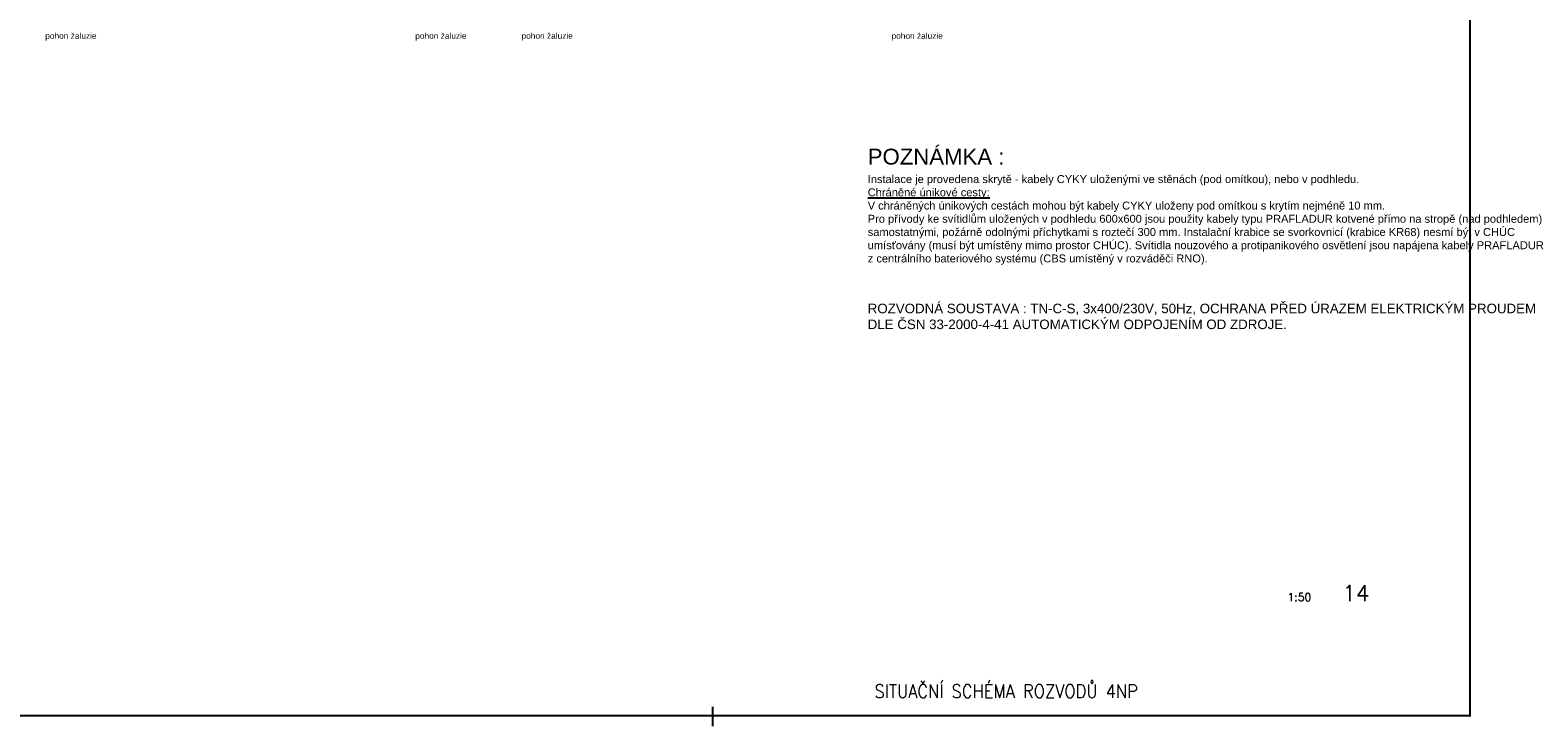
# Model space of a CAD drawing. Extents: x -19864 to 492529, y -84687 to -21221.
# Tile 19 of 34: x 207714 to 226465, y -84236 to -75457. Entities that reach past the tile are written whole.
import ezdxf

# ---------------------------------------------------------------- set-up
doc = ezdxf.new("R2010")
doc.units = 0
doc.header["$MEASUREMENT"] = 0
doc.layers.get('0').update_dxf_attribs({"linetype": 'CONTINUOUS'})
for name, color, linetype in [('__91-Rozpiska', 207, 'CONTINUOUS'), ('__Temná fialová', 195, 'CONTINUOUS'), ('IN_RAZITKO', 7, 'CONTINUOUS'), ('OBRYSY', 7, 'CONTINUOUS')]:
    doc.layers.add(name, color=color, linetype=linetype)
doc.layers.add('MP2000N', color=7, linetype='CONTINUOUS', plot=False)
doc.styles.add('ARI-ROM-UNI', font='simplex.shx', dxfattribs={"width": 0.8})
doc.styles.add('Arial', font='arial.ttf')

# ---------------------------------------------------------------- blocks, each defined once
blk = doc.blocks.new('A2-1ku50')
at = {"layer": '__91-Rozpiska', "linetype": 'Continuous'}
blk.add_line((-9541, 114), (-9541, -132), dxfattribs=at)
at = {"layer": 'MP2000N', "color": 6, "linetype": 'Continuous'}
for p, q in [((0, 20450), (0, 0)), ((0, 0), (-27950, 0))]:
    blk.add_line(p, q, dxfattribs=at)
blk.add_lwpolyline([(-27950, 20450), (0, 20450), (0, 0), (-27950, 0)], close=True, dxfattribs=at)
at = {"layer": 'OBRYSY', "color": 2, "linetype": 'Continuous'}
blk.add_point((0, 0), dxfattribs=at)
blk.add_point((0, 0), dxfattribs=at)
blk.add_point((0, 0), dxfattribs=at)
blk.add_point((0, 0), dxfattribs=at)
blk.add_point((0, 0), dxfattribs=at)
blk.add_point((0, 0), dxfattribs=at)
blk.add_point((0, 0), dxfattribs=at)
blk.add_point((0, 0), dxfattribs=at)

msp = doc.modelspace()

# ---------------------------------------------------------------- block references
at = {"layer": 'MP2000N', "color": 6}
msp.add_blockref('A2-1ku50', (225856, -84104), dxfattribs=at)

# ---------------------------------------------------------------- texts
at = {"width": 8500, "attachment_point": 1, "style": 'Arial'}
for s, insert, char_height in [('{\\H2x;POZNÁMKA :\\P}Instalace je provedena skrytě - kabely CYKY uloženými ve stěnách (pod omítkou), nebo v podhledu.\\P{\\LChráněné únikové cesty:}\\PV chráněných únikových cestách mohou být kabely CYKY uloženy pod omítkou s krytím nejméně 10 mm.\\PPro přívody ke svítidlům uložených v podhledu 600x600 jsou použity kabely typu PRAFLADUR kotvené přímo na stropě (nad podhledem) samostatnými, požárně odolnými příchytkami s roztečí 300 mm. Instalační krabice se svorkovnicí (krabice KR68) nesmí být v CHÚC umísťovány (musí být umístěny mimo prostor CHÚC). Svítidla nouzového a protipanikového osvětlení jsou napájena kabely PRAFLADUR z centrálního bateriového systému (CBS umístěný v rozváděči RNO).', (218270, -76956), 100), ('ROZVODNÁ SOUSTAVA : TN-C-S, 3x400/230V, 50Hz, OCHRANA PŘED ÚRAZEM ELEKTRICKÝM PROUDEM DLE ČSN 33-2000-4-41 AUTOMATICKÝM ODPOJENÍM OD ZDROJE.', (218270, -78910), 120)]:
    msp.add_mtext(s, dxfattribs=dict(at, insert=insert, char_height=char_height))
at = {"layer": '__Temná fialová', "style": 'Arial'}
for p in [(207909, -75571), (212570, -75571), (213909, -75571), (218570, -75571)]:
    msp.add_text('pohon žaluzie', height=75, dxfattribs=at).set_placement(p)
at = {"layer": 'IN_RAZITKO', "transparency": 33554687, "style": 'ARI-ROM-UNI'}
for s, height, p in [('14', 200, (224248, -82658)), ('1:50', 100, (223558, -82658))]:
    msp.add_text(s, height=height, dxfattribs=at).set_placement(p)
at = {"layer": 'IN_RAZITKO', "transparency": 33554687, "style": 'ARI-ROM-UNI', "width": 0.9}
msp.add_text('SITUAČNÍ SCHÉMA ROZVODŮ 4NP', height=166.67, dxfattribs=at).set_placement((218356, -83878))

doc.saveas('drawing.dxf')
